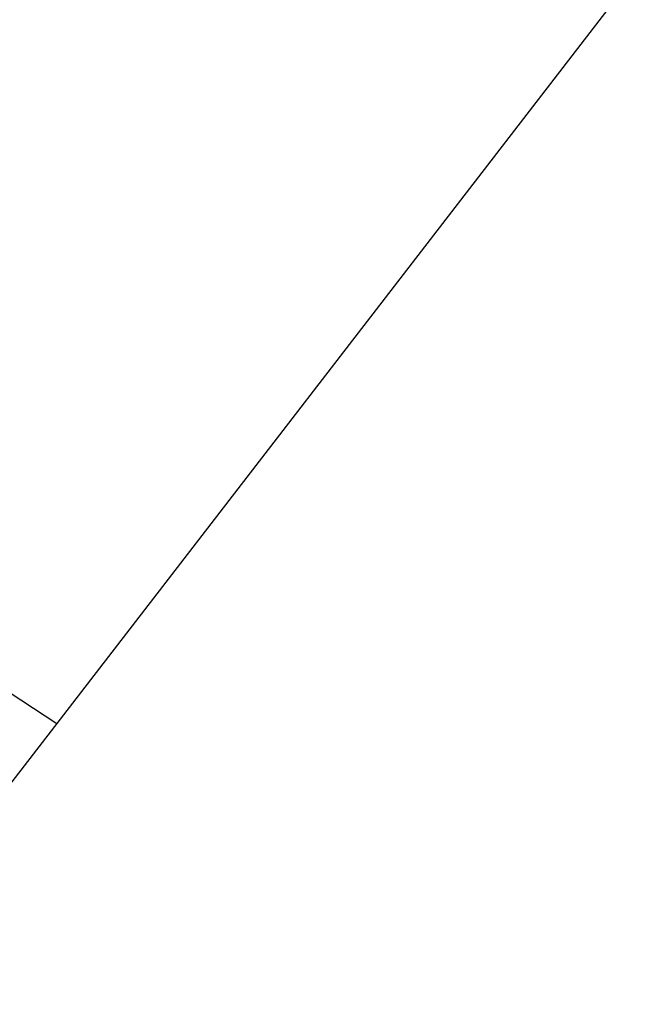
# Model space of a CAD drawing. Extents: x 448814 to 449970, y 436659 to 437685.
# Tile 85 of 132: x 449608 to 449656, y 436809 to 436884. Entities that reach past the tile are written whole.
import ezdxf

# ---------------------------------------------------------------- set-up
doc = ezdxf.new("R2010")
doc.units = 0
doc.header["$LTSCALE"] = 2
doc.header["$MEASUREMENT"] = 0
doc.linetypes.add('AUSGEZOGEN', pattern=[0])
for name, color, linetype in [('213_GRENZL', 8, 'AUSGEZOGEN'), ('Planeinteilung', 250, 'CONTINUOUS'), ('RAHMEN', 7, 'AUSGEZOGEN'), ('STRASSE', 250, 'AUSGEZOGEN')]:
    doc.layers.add(name, color=color, linetype=linetype)

# ---------------------------------------------------------------- blocks, each defined once
blk = doc.blocks.new('1135420')
at = {"layer": 'RAHMEN'}
blk.add_line((950, 5), (950, 415), dxfattribs=at)

msp = doc.modelspace()

# ---------------------------------------------------------------- linework, layer by layer
at = {"layer": '213_GRENZL'}
msp.add_line((449547.871, 436871.895), (449611.29, 436830.402), dxfattribs=at)
at = {"layer": 'STRASSE'}
msp.add_lwpolyline([(449362.464, 437286.843, 0.003129), (449378.391, 437273.797, 0.000219), (449408.942, 437249.112, 0.000389), (449426.156, 437235.237, 0.000199), (449436.466, 437226.947, 0.000081), (449461.924, 437206.501, 0.002212), (449498.739, 437177.21, 0.005742), (449512.989, 437166.238, 0.0056), (449526.066, 437156.634, 0.002613), (449554.645, 437136.358, 0.00064), (449582.618, 437116.785, -0.001217), (449597.344, 437106.456, -0.000457), (449617.297, 437092.36, 0.000962), (449626.757, 437085.691, 0.000105), (449631.402, 437082.431, 0.000015), (449663.882, 437059.65, 0.000123), (449670.216, 437055.21, -0.000021), (449708.016, 437028.724, -0.00448), (449717.591, 437021.886, -0.023584), (449743.511, 437001.701)], format="xyb", dxfattribs=at)

# ---------------------------------------------------------------- block references
at = {"layer": 'Planeinteilung', "linetype": 'Continuous', "rotation": 322.3369009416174}
msp.add_blockref('1135420', (448814.476, 437352.853), dxfattribs=at)

doc.saveas('drawing.dxf')
